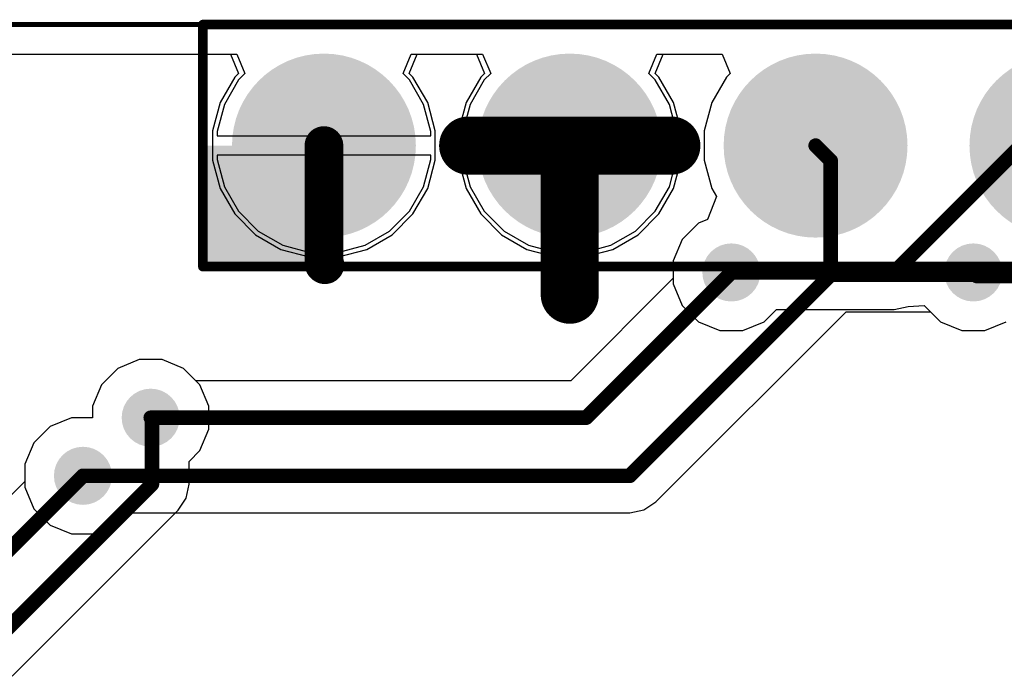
# Model space of a CAD drawing. Header units: inches. Extents: x 0 to 41, y 0 to 25.4.
# Tile 7 of 18: x 13.5 to 23.7, y 18.6 to 25.4. Entities that reach past the tile are written whole.
import ezdxf

# ---------------------------------------------------------------- set-up
doc = ezdxf.new("R2010")
doc.units = ezdxf.units.IN
for name, color, linetype in [('Board', 56, 'Continuous'), ('BOTTOM', 5, 'Continuous'), ('Bottom Solder', 6, 'Continuous'), ('Pad Holes', 156, 'Continuous'), ('TOP', 1, 'Continuous'), ('Top Assembly', 56, 'Continuous'), ('Top Solder', 216, 'Continuous'), ('Via Holes', 16, 'Continuous')]:
    doc.layers.add(name, color=color, linetype=linetype)

# ---------------------------------------------------------------- blocks, each defined once
blk = doc.blocks.new('PIN_HEADER_2_54___VERT__1_4POS_F_________1_3431')
at = {"layer": 'BOTTOM'}
h = blk.add_hatch(color=5, dxfattribs=at)
edge = h.paths.add_edge_path()
edge.add_arc((-3.81, 0), 0.85, 0, 360)
h = blk.add_hatch(color=5, dxfattribs=at)
edge = h.paths.add_edge_path()
edge.add_arc((-1.27, 0), 0.85, 0, 360)
h = blk.add_hatch(color=5, dxfattribs=at)
edge = h.paths.add_edge_path()
edge.add_arc((1.27, 0), 0.85, 0, 360)
h = blk.add_hatch(color=5, dxfattribs=at)
edge = h.paths.add_edge_path()
edge.add_arc((3.81, 0), 0.85, 0, 360)
at = {"layer": 'Bottom Solder'}
h = blk.add_hatch(color=6, dxfattribs=at)
edge = h.paths.add_edge_path()
edge.add_arc((-3.81, 0), 0.95, 0, 360)
h = blk.add_hatch(color=6, dxfattribs=at)
edge = h.paths.add_edge_path()
edge.add_arc((-1.27, 0), 0.95, 0, 360)
h = blk.add_hatch(color=6, dxfattribs=at)
edge = h.paths.add_edge_path()
edge.add_arc((1.27, 0), 0.95, 0, 360)
h = blk.add_hatch(color=6, dxfattribs=at)
edge = h.paths.add_edge_path()
edge.add_arc((3.81, 0), 0.95, 0, 360)
at = {"layer": 'Pad Holes'}
h = blk.add_hatch(color=7, dxfattribs=at)
edge = h.paths.add_edge_path()
edge.add_arc((-3.81, 0), 0.5, 0, 360)
h = blk.add_hatch(color=7, dxfattribs=at)
edge = h.paths.add_edge_path()
edge.add_arc((-1.27, 0), 0.5, 0, 360)
h = blk.add_hatch(color=7, dxfattribs=at)
edge = h.paths.add_edge_path()
edge.add_arc((1.27, 0), 0.5, 0, 360)
at = {"layer": 'TOP'}
h = blk.add_hatch(color=1, dxfattribs=at)
edge = h.paths.add_edge_path()
edge.add_arc((-3.81, 0), 0.85, 0, 360)
h = blk.add_hatch(color=1, dxfattribs=at)
edge = h.paths.add_edge_path()
edge.add_arc((-1.27, 0), 0.85, 0, 360)
h = blk.add_hatch(color=1, dxfattribs=at)
edge = h.paths.add_edge_path()
edge.add_arc((1.27, 0), 0.85, 0, 360)
h = blk.add_hatch(color=1, dxfattribs=at)
edge = h.paths.add_edge_path()
edge.add_arc((3.81, 0), 0.85, 0, 360)
at = {"layer": 'Top Assembly'}
blk.add_hatch(color=56, dxfattribs=at).paths.add_polyline_path([(-5.06, -1.25), (-3.81, -1.25), (-3.81, 0), (-5.06, 0)])
at = {"layer": 'Top Solder'}
h = blk.add_hatch(color=216, dxfattribs=at)
edge = h.paths.add_edge_path()
edge.add_arc((-3.81, 0), 0.95, 0, 360)
h = blk.add_hatch(color=216, dxfattribs=at)
edge = h.paths.add_edge_path()
edge.add_arc((-1.27, 0), 0.95, 0, 360)
h = blk.add_hatch(color=216, dxfattribs=at)
edge = h.paths.add_edge_path()
edge.add_arc((1.27, 0), 0.95, 0, 360)
h = blk.add_hatch(color=216, dxfattribs=at)
edge = h.paths.add_edge_path()
edge.add_arc((3.81, 0), 0.95, 0, 360)
at = {"layer": 'Top Assembly', "const_width": 0.1}
for points in [[(-5.06, -1.25), (-5.06, 1.25)], [(-5.06, 1.25), (5.06, 1.25)], [(-5.06, -1.25), (5.06, -1.25)]]:
    blk.add_lwpolyline(points, dxfattribs=at)
at = {"layer": 'Top Assembly', "const_width": 0.05}
for points in [[(-5.085, 1.25, 1), (-5.035, 1.25, 1)], [(-5.085, 1.25, 1), (-5.035, 1.25, 1)], [(-5.085, -1.25, 1), (-5.035, -1.25, 1)], [(-5.085, -1.25, 1), (-5.035, -1.25, 1)]]:
    blk.add_lwpolyline(points, format="xyb", close=True, dxfattribs=at)

msp = doc.modelspace()

# ---------------------------------------------------------------- hatches: boundary and pattern name
at = {"layer": 'BOTTOM'}
h = msp.add_hatch(color=5, dxfattribs=at)
edge = h.paths.add_edge_path()
edge.add_arc((20.9, 22.8), 0.3, 0, 360)
h = msp.add_hatch(color=5, dxfattribs=at)
edge = h.paths.add_edge_path()
edge.add_arc((23.4, 22.8), 0.3, 0, 360)
h = msp.add_hatch(color=5, dxfattribs=at)
edge = h.paths.add_edge_path()
edge.add_arc((14.9, 21.3), 0.3, 0, 360)
h = msp.add_hatch(color=5, dxfattribs=at)
edge = h.paths.add_edge_path()
edge.add_arc((14.2, 20.7), 0.3, 0, 360)
at = {"layer": 'TOP'}
h = msp.add_hatch(color=1, dxfattribs=at)
edge = h.paths.add_edge_path()
edge.add_arc((20.9, 22.8), 0.3, 0, 360)
h = msp.add_hatch(color=1, dxfattribs=at)
edge = h.paths.add_edge_path()
edge.add_arc((23.4, 22.8), 0.3, 0, 360)
h = msp.add_hatch(color=1, dxfattribs=at)
edge = h.paths.add_edge_path()
edge.add_arc((14.9, 21.3), 0.3, 0, 360)
h = msp.add_hatch(color=1, dxfattribs=at)
edge = h.paths.add_edge_path()
edge.add_arc((14.2, 20.7), 0.3, 0, 360)
at = {"layer": 'Via Holes'}
h = msp.add_hatch(color=7, dxfattribs=at)
edge = h.paths.add_edge_path()
edge.add_arc((20.9, 22.8), 0.15, 0, 360)
h = msp.add_hatch(color=7, dxfattribs=at)
edge = h.paths.add_edge_path()
edge.add_arc((23.4, 22.8), 0.15, 0, 360)
h = msp.add_hatch(color=7, dxfattribs=at)
edge = h.paths.add_edge_path()
edge.add_arc((14.9, 21.3), 0.15, 0, 360)
h = msp.add_hatch(color=7, dxfattribs=at)
edge = h.paths.add_edge_path()
edge.add_arc((14.2, 20.7), 0.15, 0, 360)

# ---------------------------------------------------------------- linework, layer by layer
at = {"layer": 'Board', "const_width": 0.05}
msp.add_lwpolyline([(4.5, 25.36), (36.5, 25.36)], dxfattribs=at)
at = {"layer": 'BOTTOM'}
for p, q in [((4.5, 25.054), (15.79, 25.054)), ((15.79, 25.054), (15.873, 24.854)), ((17.507, 24.854), (17.59, 25.054)), ((17.59, 25.054), (18.265, 25.054)), ((18.265, 25.054), (18.348, 24.854)), ((20.112, 24.854), (20.195, 25.054)), ((20.195, 25.054), (20.805, 25.054)), ((20.805, 25.054), (20.888, 24.854)), ((15.873, 24.854), (15.807, 24.788)), ((17.573, 24.788), (17.507, 24.854)), ((18.348, 24.854), (18.31, 24.816)), ((20.15, 24.816), (20.112, 24.854)), ((20.888, 24.854), (20.85, 24.816)), ((15.807, 24.788), (15.661, 24.536)), ((17.719, 24.536), (17.573, 24.788)), ((18.31, 24.816), (18.158, 24.554)), ((20.302, 24.554), (20.15, 24.816)), ((20.85, 24.816), (20.698, 24.554)), ((15.661, 24.536), (15.586, 24.255)), ((17.794, 24.255), (17.719, 24.536)), ((18.158, 24.554), (18.08, 24.261)), ((20.38, 24.261), (20.302, 24.554)), ((20.698, 24.554), (20.62, 24.261)), ((15.586, 24.255), (15.586, 24.21)), ((17.794, 24.21), (17.794, 24.255)), ((18.08, 24.261), (18.08, 23.959)), ((20.38, 23.959), (20.38, 24.261)), ((20.62, 24.261), (20.62, 23.959)), ((15.586, 24.21), (17.794, 24.21)), ((16.59, 24.01), (15.586, 24.01)), ((15.586, 24.01), (15.586, 23.965)), ((16.59, 23.006), (16.59, 24.01)), ((17.794, 24.01), (16.79, 24.01)), ((16.79, 24.01), (16.79, 23.006)), ((17.794, 23.965), (17.794, 24.01)), ((15.586, 23.965), (15.661, 23.684)), ((17.719, 23.684), (17.794, 23.965)), ((18.08, 23.959), (18.158, 23.666)), ((20.302, 23.666), (20.38, 23.959)), ((20.62, 23.959), (20.698, 23.666)), ((15.661, 23.684), (15.807, 23.432)), ((17.573, 23.432), (17.719, 23.684)), ((18.158, 23.666), (18.31, 23.404)), ((20.15, 23.404), (20.302, 23.666)), ((20.698, 23.666), (20.745, 23.585)), ((20.745, 23.584), (20.652, 23.347)), ((20.745, 23.585), (20.745, 23.584)), ((15.807, 23.432), (16.012, 23.227)), ((17.368, 23.227), (17.573, 23.432)), ((18.31, 23.404), (18.524, 23.19)), ((19.936, 23.19), (20.15, 23.404)), ((20.56, 23.309), (20.391, 23.14)), ((20.652, 23.347), (20.56, 23.309)), ((16.012, 23.227), (16.264, 23.081)), ((17.116, 23.081), (17.368, 23.227)), ((18.524, 23.19), (18.786, 23.038)), ((19.674, 23.038), (19.936, 23.19)), ((20.391, 23.14), (20.3, 22.919)), ((16.264, 23.081), (16.545, 23.006)), ((16.545, 23.006), (16.59, 23.006)), ((16.79, 23.006), (16.835, 23.006)), ((16.835, 23.006), (17.116, 23.081)), ((18.786, 23.038), (19.079, 22.96)), ((19.381, 22.96), (19.674, 23.038)), ((19.079, 22.96), (19.381, 22.96)), ((20.3, 22.919), (20.3, 22.741)), ((20.3, 22.741), (19.242, 21.682)), ((20.12, 20.43), (22.085, 22.394)), ((22.085, 22.394), (22.957, 22.394)), ((22.957, 22.394), (23.06, 22.291)), ((23.06, 22.291), (23.281, 22.2)), ((23.519, 22.2), (23.74, 22.291)), ((23.281, 22.2), (23.519, 22.2)), ((14.781, 21.9), (14.56, 21.809)), ((15.019, 21.9), (14.781, 21.9)), ((15.24, 21.809), (15.019, 21.9)), ((14.56, 21.809), (14.391, 21.64)), ((15.366, 21.682), (15.24, 21.809)), ((19.242, 21.682), (15.366, 21.682)), ((14.391, 21.64), (14.3, 21.419)), ((14.3, 21.419), (14.3, 21.3)), ((14.081, 21.3), (13.86, 21.209)), ((14.3, 21.3), (14.081, 21.3)), ((13.86, 21.209), (13.691, 21.04)), ((13.691, 21.04), (13.6, 20.819)), ((13.6, 20.819), (13.6, 20.581)), ((13.6, 20.581), (13.691, 20.36)), ((13.691, 20.36), (13.86, 20.191)), ((19.996, 20.347), (20.12, 20.43)), ((14.54, 20.191), (14.666, 20.318)), ((14.666, 20.318), (19.85, 20.318)), ((19.85, 20.318), (19.996, 20.347)), ((13.86, 20.191), (14.081, 20.1)), ((14.319, 20.1), (14.54, 20.191)), ((14.081, 20.1), (14.319, 20.1))]:
    msp.add_line(p, q, dxfattribs=at)
for points, const_width in [([(16.69, 22.89), (16.69, 24.11)], 0.4), ([(21.77, 24.11), (21.926, 23.954)], 0.15), ([(21.926, 22.776), (21.926, 23.954)], 0.15), ([(16.69, 22.89), (16.7, 22.88)], 0.4), ([(19.4, 21.3), (20.9, 22.8)], 0.15), ([(19.85, 20.7), (21.926, 22.776)], 0.15), ([(21.926, 22.776), (23.376, 22.776)], 0.15), ([(23.376, 22.776), (23.4, 22.8)], 0.15), ([(14.9, 21.3), (19.4, 21.3)], 0.15), ([(14.2, 20.7), (19.85, 20.7)], 0.15)]:
    msp.add_lwpolyline(points, dxfattribs=dict(at, const_width=const_width))
for points, const_width in [([(16.59, 24.11, 1), (16.79, 24.11, 1)], 0.2), ([(21.733, 24.11, 1), (21.808, 24.11, 1)], 0.075), ([(21.889, 23.954, 1), (21.964, 23.954, 1)], 0.075), ([(21.889, 23.954, 1), (21.964, 23.954, 1)], 0.075), ([(16.59, 22.89, 1), (16.79, 22.89, 1)], 0.2), ([(16.59, 22.89, 1), (16.79, 22.89, 1)], 0.2), ([(16.6, 22.88, 1), (16.8, 22.88, 1)], 0.2), ([(20.862, 22.8, 1), (20.937, 22.8, 1)], 0.075), ([(21.889, 22.776, 1), (21.964, 22.776, 1)], 0.075), ([(21.889, 22.776, 1), (21.964, 22.776, 1)], 0.075), ([(21.889, 22.776, 1), (21.964, 22.776, 1)], 0.075), ([(23.339, 22.776, 1), (23.414, 22.776, 1)], 0.075), ([(23.339, 22.776, 1), (23.414, 22.776, 1)], 0.075), ([(23.362, 22.8, 1), (23.437, 22.8, 1)], 0.075), ([(14.863, 21.3, 1), (14.938, 21.3, 1)], 0.075), ([(19.362, 21.3, 1), (19.437, 21.3, 1)], 0.075), ([(19.362, 21.3, 1), (19.437, 21.3, 1)], 0.075), ([(14.162, 20.7, 1), (14.238, 20.7, 1)], 0.075), ([(19.813, 20.7, 1), (19.888, 20.7, 1)], 0.075), ([(19.813, 20.7, 1), (19.888, 20.7, 1)], 0.075)]:
    msp.add_lwpolyline(points, format="xyb", close=True, dxfattribs=dict(at, const_width=const_width))
at = {"layer": 'TOP'}
for p, q in [((4.5, 25.054), (15.725, 25.054)), ((15.725, 25.054), (15.808, 24.854)), ((17.572, 24.854), (17.655, 25.054)), ((17.655, 25.054), (18.33, 25.054)), ((18.33, 25.054), (18.413, 24.854)), ((20.047, 24.854), (20.13, 25.054)), ((20.13, 25.054), (20.805, 25.054)), ((20.805, 25.054), (20.888, 24.854)), ((15.808, 24.854), (15.77, 24.816)), ((17.61, 24.816), (17.572, 24.854)), ((18.413, 24.854), (18.347, 24.788)), ((20.113, 24.788), (20.047, 24.854)), ((20.888, 24.854), (20.85, 24.816)), ((15.77, 24.816), (15.618, 24.554)), ((17.762, 24.554), (17.61, 24.816)), ((18.347, 24.788), (18.201, 24.536)), ((20.259, 24.536), (20.113, 24.788)), ((20.85, 24.816), (20.698, 24.554)), ((15.618, 24.554), (15.54, 24.261)), ((17.84, 24.261), (17.762, 24.554)), ((18.201, 24.536), (18.126, 24.255)), ((20.334, 24.255), (20.259, 24.536)), ((20.698, 24.554), (20.62, 24.261)), ((15.54, 24.261), (15.54, 23.959)), ((17.84, 23.959), (17.84, 24.261)), ((18.126, 24.255), (18.126, 24.21)), ((20.334, 24.21), (20.334, 24.255)), ((20.62, 24.261), (20.62, 23.959)), ((18.126, 24.21), (20.334, 24.21)), ((19.13, 24.01), (18.126, 24.01)), ((18.126, 24.01), (18.126, 23.965)), ((19.13, 23.006), (19.13, 24.01)), ((20.334, 24.01), (19.33, 24.01)), ((19.33, 24.01), (19.33, 23.006)), ((20.334, 23.965), (20.334, 24.01)), ((15.54, 23.959), (15.618, 23.666)), ((17.762, 23.666), (17.84, 23.959)), ((18.126, 23.965), (18.201, 23.684)), ((20.259, 23.684), (20.334, 23.965)), ((20.62, 23.959), (20.698, 23.666)), ((15.618, 23.666), (15.77, 23.404)), ((17.61, 23.404), (17.762, 23.666)), ((18.201, 23.684), (18.347, 23.432)), ((20.113, 23.432), (20.259, 23.684)), ((20.698, 23.666), (20.745, 23.585)), ((20.745, 23.584), (20.652, 23.347)), ((20.745, 23.585), (20.745, 23.584)), ((15.77, 23.404), (15.984, 23.19)), ((17.396, 23.19), (17.61, 23.404)), ((18.347, 23.432), (18.552, 23.227)), ((19.908, 23.227), (20.113, 23.432)), ((20.56, 23.309), (20.391, 23.14)), ((20.652, 23.347), (20.56, 23.309)), ((18.552, 23.227), (18.804, 23.081)), ((19.656, 23.081), (19.908, 23.227)), ((15.984, 23.19), (16.246, 23.038)), ((17.134, 23.038), (17.396, 23.19)), ((20.391, 23.14), (20.3, 22.919)), ((16.246, 23.038), (16.539, 22.96)), ((16.841, 22.96), (17.134, 23.038)), ((18.804, 23.081), (19.085, 23.006)), ((19.085, 23.006), (19.13, 23.006)), ((19.33, 23.006), (19.375, 23.006)), ((19.375, 23.006), (19.656, 23.081)), ((16.539, 22.96), (16.841, 22.96)), ((20.3, 22.919), (20.3, 22.681)), ((20.3, 22.681), (20.391, 22.46)), ((20.391, 22.46), (20.56, 22.291)), ((21.24, 22.291), (21.366, 22.418)), ((21.366, 22.418), (22.581, 22.418)), ((22.581, 22.418), (22.727, 22.447)), ((22.727, 22.447), (22.891, 22.46)), ((22.891, 22.46), (23.06, 22.291)), ((20.56, 22.291), (20.781, 22.2)), ((21.019, 22.2), (21.24, 22.291)), ((23.06, 22.291), (23.281, 22.2)), ((23.519, 22.2), (23.74, 22.291)), ((20.781, 22.2), (21.019, 22.2)), ((23.281, 22.2), (23.519, 22.2)), ((14.781, 21.9), (14.56, 21.809)), ((15.019, 21.9), (14.781, 21.9)), ((15.24, 21.809), (15.019, 21.9)), ((14.56, 21.809), (14.391, 21.64)), ((15.409, 21.64), (15.24, 21.809)), ((14.391, 21.64), (14.3, 21.419)), ((15.5, 21.419), (15.409, 21.64)), ((14.3, 21.419), (14.3, 21.3)), ((15.5, 21.181), (15.5, 21.419)), ((14.081, 21.3), (13.86, 21.209)), ((14.3, 21.3), (14.081, 21.3)), ((13.86, 21.209), (13.691, 21.04)), ((15.409, 20.96), (15.5, 21.181)), ((13.691, 21.04), (13.6, 20.819)), ((15.296, 20.848), (15.409, 20.96)), ((13.6, 20.819), (13.6, 20.641)), ((15.296, 20.614), (15.296, 20.848)), ((13.6, 20.641), (12.642, 19.682)), ((15.267, 20.468), (15.296, 20.614)), ((15.184, 20.344), (15.267, 20.468)), ((13.47, 18.63), (15.184, 20.344))]:
    msp.add_line(p, q, dxfattribs=at)
for points, const_width in [([(18.18, 24.11), (19.23, 24.11)], 0.6), ([(19.23, 24.11), (20.28, 24.11)], 0.6), ([(19.23, 22.57), (19.23, 24.11)], 0.6), ([(22.581, 22.8), (23.891, 24.11)], 0.15), ([(20.9, 22.8), (22.581, 22.8)], 0.15), ([(23.4, 22.8), (23.438, 22.762)], 0.15), ([(23.438, 22.762), (24.69, 22.762)], 0.15), ([(14.9, 21.3), (14.914, 21.286)], 0.15), ([(14.914, 20.614), (14.914, 21.286)], 0.15), ([(12.8, 19.3), (14.2, 20.7)], 0.15), ([(13.2, 18.9), (14.914, 20.614)], 0.15)]:
    msp.add_lwpolyline(points, dxfattribs=dict(at, const_width=const_width))
for points, const_width in [([(18.03, 24.11, 1), (18.33, 24.11, 1)], 0.3), ([(19.08, 24.11, 1), (19.38, 24.11, 1)], 0.3), ([(19.08, 24.11, 1), (19.38, 24.11, 1)], 0.3), ([(19.08, 24.11, 1), (19.38, 24.11, 1)], 0.3), ([(20.13, 24.11, 1), (20.43, 24.11, 1)], 0.3), ([(19.08, 22.57, 1), (19.38, 22.57, 1)], 0.3), ([(20.862, 22.8, 1), (20.937, 22.8, 1)], 0.075), ([(22.543, 22.8, 1), (22.618, 22.8, 1)], 0.075), ([(22.543, 22.8, 1), (22.618, 22.8, 1)], 0.075), ([(23.362, 22.8, 1), (23.437, 22.8, 1)], 0.075), ([(23.4, 22.762, 1), (23.475, 22.762, 1)], 0.075), ([(23.4, 22.762, 1), (23.475, 22.762, 1)], 0.075), ([(14.863, 21.3, 1), (14.938, 21.3, 1)], 0.075), ([(14.876, 21.286, 1), (14.951, 21.286, 1)], 0.075), ([(14.876, 21.286, 1), (14.951, 21.286, 1)], 0.075), ([(14.162, 20.7, 1), (14.238, 20.7, 1)], 0.075), ([(14.876, 20.614, 1), (14.951, 20.614, 1)], 0.075), ([(14.876, 20.614, 1), (14.951, 20.614, 1)], 0.075)]:
    msp.add_lwpolyline(points, format="xyb", close=True, dxfattribs=dict(at, const_width=const_width))

# ---------------------------------------------------------------- block references
msp.add_blockref('PIN_HEADER_2_54___VERT__1_4POS_F_________1_3431', (20.5, 24.11))

doc.saveas('drawing.dxf')
